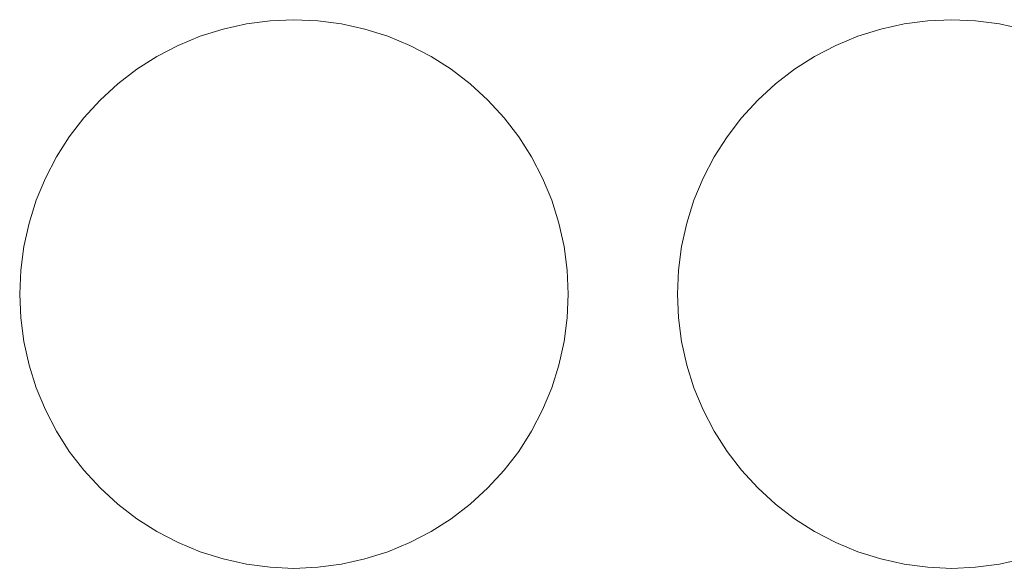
# Model space of a CAD drawing. Header units: millimetres. Extents: x -865 to 866, y -41 to 38.
# Tile 109 of 192: x 68 to 102, y -1 to 18. Entities that reach past the tile are written whole.
import ezdxf

# ---------------------------------------------------------------- set-up
doc = ezdxf.new("R2010")
doc.units = ezdxf.units.MM
doc.header["$LTSCALE"] = 5.08
doc.layers.add('Lighting-LED', color=7, linetype='Continuous', lineweight=5, true_color=0x000000)

# ---------------------------------------------------------------- blocks, each defined once
blk = doc.blocks.new('Group-2-1')
at = {"layer": 'Lighting-LED', "color": 18, "linetype": 'Continuous', "lineweight": 5}
for points, invisible_edges in [([(-25519.845, 11232.12, -183.913), (-25519.053, 11232.295, -183.913), (-25518.249, 11232.401, -183.913), (-25517.438, 11223.136, -183.913)], 12), ([(-25518.249, 11232.401, -180.738), (-25519.053, 11232.295, -180.738), (-25519.845, 11232.12, -180.738), (-25517.438, 11223.136, -180.738)], 12), ([(-25519.053, 11232.295, -180.738), (-25519.053, 11232.295, -183.913), (-25519.845, 11232.12, -183.913), (-25519.845, 11232.12, -180.738)], 5), ([(-25518.249, 11232.401, -180.738), (-25518.249, 11232.401, -183.913), (-25519.053, 11232.295, -183.913), (-25519.053, 11232.295, -180.738)], 5), ([(-25518.249, 11232.401, -183.913), (-25517.438, 11232.436, -183.913), (-25516.628, 11232.401, -183.913), (-25517.438, 11223.136, -183.913)], 12), ([(-25517.438, 11232.436, -180.738), (-25517.438, 11232.436, -183.913), (-25518.249, 11232.401, -183.913), (-25518.249, 11232.401, -180.738)], 5), ([(-25516.628, 11232.401, -180.738), (-25517.438, 11232.436, -180.738), (-25518.249, 11232.401, -180.738), (-25517.438, 11223.136, -180.738)], 12), ([(-25516.628, 11232.401, -180.738), (-25516.628, 11232.401, -183.913), (-25517.438, 11232.436, -183.913), (-25517.438, 11232.436, -180.738)], 5), ([(-25516.628, 11232.401, -183.913), (-25515.823, 11232.295, -183.913), (-25515.031, 11232.12, -183.913), (-25517.438, 11223.136, -183.913)], 12), ([(-25515.031, 11232.12, -180.738), (-25515.823, 11232.295, -180.738), (-25516.628, 11232.401, -180.738), (-25517.438, 11223.136, -180.738)], 12), ([(-25515.823, 11232.295, -180.738), (-25515.823, 11232.295, -183.913), (-25516.628, 11232.401, -183.913), (-25516.628, 11232.401, -180.738)], 5), ([(-25515.031, 11232.12, -180.738), (-25515.031, 11232.12, -183.913), (-25515.823, 11232.295, -183.913), (-25515.823, 11232.295, -180.738)], 5), ([(-25497.545, 11232.12, -183.913), (-25496.753, 11232.295, -183.913), (-25495.949, 11232.401, -183.913), (-25495.138, 11223.136, -183.913)], 12), ([(-25495.949, 11232.401, -180.738), (-25496.753, 11232.295, -180.738), (-25497.545, 11232.12, -180.738), (-25495.138, 11223.136, -180.738)], 12), ([(-25496.753, 11232.295, -180.738), (-25496.753, 11232.295, -183.913), (-25497.545, 11232.12, -183.913), (-25497.545, 11232.12, -180.738)], 5), ([(-25495.949, 11232.401, -180.738), (-25495.949, 11232.401, -183.913), (-25496.753, 11232.295, -183.913), (-25496.753, 11232.295, -180.738)], 5), ([(-25495.949, 11232.401, -183.913), (-25495.138, 11232.436, -183.913), (-25494.328, 11232.401, -183.913), (-25495.138, 11223.136, -183.913)], 12), ([(-25495.138, 11232.436, -180.738), (-25495.138, 11232.436, -183.913), (-25495.949, 11232.401, -183.913), (-25495.949, 11232.401, -180.738)], 5), ([(-25494.328, 11232.401, -180.738), (-25495.138, 11232.436, -180.738), (-25495.949, 11232.401, -180.738), (-25495.138, 11223.136, -180.738)], 12), ([(-25494.328, 11232.401, -180.738), (-25494.328, 11232.401, -183.913), (-25495.138, 11232.436, -183.913), (-25495.138, 11232.436, -180.738)], 5), ([(-25494.328, 11232.401, -183.913), (-25493.523, 11232.295, -183.913), (-25492.731, 11232.12, -183.913), (-25495.138, 11223.136, -183.913)], 12), ([(-25492.731, 11232.12, -180.738), (-25493.523, 11232.295, -180.738), (-25494.328, 11232.401, -180.738), (-25495.138, 11223.136, -180.738)], 12), ([(-25493.523, 11232.295, -180.738), (-25493.523, 11232.295, -183.913), (-25494.328, 11232.401, -183.913), (-25494.328, 11232.401, -180.738)], 5), ([(-25492.731, 11232.12, -180.738), (-25492.731, 11232.12, -183.913), (-25493.523, 11232.295, -183.913), (-25493.523, 11232.295, -180.738)], 5), ([(-25521.369, 11231.565, -183.913), (-25520.619, 11231.876, -183.913), (-25519.845, 11232.12, -183.913), (-25517.438, 11223.136, -183.913)], 12), ([(-25519.845, 11232.12, -180.738), (-25520.619, 11231.876, -180.738), (-25521.369, 11231.565, -180.738), (-25517.438, 11223.136, -180.738)], 12), ([(-25520.619, 11231.876, -180.738), (-25520.619, 11231.876, -183.913), (-25521.369, 11231.565, -183.913), (-25521.369, 11231.565, -180.738)], 5), ([(-25519.845, 11232.12, -180.738), (-25519.845, 11232.12, -183.913), (-25520.619, 11231.876, -183.913), (-25520.619, 11231.876, -180.738)], 5), ([(-25515.031, 11232.12, -183.913), (-25514.257, 11231.876, -183.913), (-25513.508, 11231.565, -183.913), (-25517.438, 11223.136, -183.913)], 12), ([(-25513.508, 11231.565, -180.738), (-25514.257, 11231.876, -180.738), (-25515.031, 11232.12, -180.738), (-25517.438, 11223.136, -180.738)], 12), ([(-25514.257, 11231.876, -180.738), (-25514.257, 11231.876, -183.913), (-25515.031, 11232.12, -183.913), (-25515.031, 11232.12, -180.738)], 5), ([(-25513.508, 11231.565, -180.738), (-25513.508, 11231.565, -183.913), (-25514.257, 11231.876, -183.913), (-25514.257, 11231.876, -180.738)], 5), ([(-25499.069, 11231.565, -183.913), (-25498.319, 11231.876, -183.913), (-25497.545, 11232.12, -183.913), (-25495.138, 11223.136, -183.913)], 12), ([(-25497.545, 11232.12, -180.738), (-25498.319, 11231.876, -180.738), (-25499.069, 11231.565, -180.738), (-25495.138, 11223.136, -180.738)], 12), ([(-25498.319, 11231.876, -180.738), (-25498.319, 11231.876, -183.913), (-25499.069, 11231.565, -183.913), (-25499.069, 11231.565, -180.738)], 5), ([(-25497.545, 11232.12, -180.738), (-25497.545, 11232.12, -183.913), (-25498.319, 11231.876, -183.913), (-25498.319, 11231.876, -180.738)], 5), ([(-25492.731, 11232.12, -183.913), (-25491.957, 11231.876, -183.913), (-25491.208, 11231.565, -183.913), (-25495.138, 11223.136, -183.913)], 12), ([(-25491.208, 11231.565, -180.738), (-25491.957, 11231.876, -180.738), (-25492.731, 11232.12, -180.738), (-25495.138, 11223.136, -180.738)], 12), ([(-25522.772, 11230.755, -183.913), (-25522.088, 11231.191, -183.913), (-25521.369, 11231.565, -183.913), (-25517.438, 11223.136, -183.913)], 12), ([(-25521.369, 11231.565, -180.738), (-25522.088, 11231.191, -180.738), (-25522.772, 11230.755, -180.738), (-25517.438, 11223.136, -180.738)], 12), ([(-25521.369, 11231.565, -180.738), (-25521.369, 11231.565, -183.913), (-25522.088, 11231.191, -183.913), (-25522.088, 11231.191, -180.738)], 5), ([(-25513.508, 11231.565, -183.913), (-25512.788, 11231.191, -183.913), (-25512.104, 11230.755, -183.913), (-25517.438, 11223.136, -183.913)], 12), ([(-25512.104, 11230.755, -180.738), (-25512.788, 11231.191, -180.738), (-25513.508, 11231.565, -180.738), (-25517.438, 11223.136, -180.738)], 12), ([(-25512.788, 11231.191, -180.738), (-25512.788, 11231.191, -183.913), (-25513.508, 11231.565, -183.913), (-25513.508, 11231.565, -180.738)], 5), ([(-25500.472, 11230.755, -183.913), (-25499.788, 11231.191, -183.913), (-25499.069, 11231.565, -183.913), (-25495.138, 11223.136, -183.913)], 12), ([(-25499.069, 11231.565, -180.738), (-25499.788, 11231.191, -180.738), (-25500.472, 11230.755, -180.738), (-25495.138, 11223.136, -180.738)], 12), ([(-25499.069, 11231.565, -180.738), (-25499.069, 11231.565, -183.913), (-25499.788, 11231.191, -183.913), (-25499.788, 11231.191, -180.738)], 5), ([(-25491.208, 11231.565, -183.913), (-25490.488, 11231.191, -183.913), (-25489.804, 11230.755, -183.913), (-25495.138, 11223.136, -183.913)], 12), ([(-25489.804, 11230.755, -180.738), (-25490.488, 11231.191, -180.738), (-25491.208, 11231.565, -180.738), (-25495.138, 11223.136, -180.738)], 12), ([(-25522.088, 11231.191, -180.738), (-25522.088, 11231.191, -183.913), (-25522.772, 11230.755, -183.913), (-25522.772, 11230.755, -180.738)], 5), ([(-25512.104, 11230.755, -180.738), (-25512.104, 11230.755, -183.913), (-25512.788, 11231.191, -183.913), (-25512.788, 11231.191, -180.738)], 5), ([(-25499.788, 11231.191, -180.738), (-25499.788, 11231.191, -183.913), (-25500.472, 11230.755, -183.913), (-25500.472, 11230.755, -180.738)], 5), ([(-25524.014, 11229.713, -183.913), (-25523.416, 11230.261, -183.913), (-25522.772, 11230.755, -183.913), (-25517.438, 11223.136, -183.913)], 12), ([(-25522.772, 11230.755, -180.738), (-25523.416, 11230.261, -180.738), (-25524.014, 11229.713, -180.738), (-25517.438, 11223.136, -180.738)], 12), ([(-25522.772, 11230.755, -180.738), (-25522.772, 11230.755, -183.913), (-25523.416, 11230.261, -183.913), (-25523.416, 11230.261, -180.738)], 5), ([(-25512.104, 11230.755, -183.913), (-25511.46, 11230.261, -183.913), (-25510.862, 11229.713, -183.913), (-25517.438, 11223.136, -183.913)], 12), ([(-25510.862, 11229.713, -180.738), (-25511.46, 11230.261, -180.738), (-25512.104, 11230.755, -180.738), (-25517.438, 11223.136, -180.738)], 12), ([(-25511.46, 11230.261, -180.738), (-25511.46, 11230.261, -183.913), (-25512.104, 11230.755, -183.913), (-25512.104, 11230.755, -180.738)], 5), ([(-25501.714, 11229.713, -183.913), (-25501.116, 11230.261, -183.913), (-25500.472, 11230.755, -183.913), (-25495.138, 11223.136, -183.913)], 12), ([(-25500.472, 11230.755, -180.738), (-25501.116, 11230.261, -180.738), (-25501.714, 11229.713, -180.738), (-25495.138, 11223.136, -180.738)], 12), ([(-25500.472, 11230.755, -180.738), (-25500.472, 11230.755, -183.913), (-25501.116, 11230.261, -183.913), (-25501.116, 11230.261, -180.738)], 5), ([(-25489.804, 11230.755, -183.913), (-25489.16, 11230.261, -183.913), (-25488.562, 11229.713, -183.913), (-25495.138, 11223.136, -183.913)], 12), ([(-25488.562, 11229.713, -180.738), (-25489.16, 11230.261, -180.738), (-25489.804, 11230.755, -180.738), (-25495.138, 11223.136, -180.738)], 12), ([(-25523.416, 11230.261, -180.738), (-25523.416, 11230.261, -183.913), (-25524.014, 11229.713, -183.913), (-25524.014, 11229.713, -180.738)], 5), ([(-25510.862, 11229.713, -180.738), (-25510.862, 11229.713, -183.913), (-25511.46, 11230.261, -183.913), (-25511.46, 11230.261, -180.738)], 5), ([(-25501.116, 11230.261, -180.738), (-25501.116, 11230.261, -183.913), (-25501.714, 11229.713, -183.913), (-25501.714, 11229.713, -180.738)], 5), ([(-25525.056, 11228.471, -183.913), (-25524.562, 11229.114, -183.913), (-25524.014, 11229.713, -183.913), (-25517.438, 11223.136, -183.913)], 12), ([(-25524.014, 11229.713, -180.738), (-25524.562, 11229.114, -180.738), (-25525.056, 11228.471, -180.738), (-25517.438, 11223.136, -180.738)], 12), ([(-25524.014, 11229.713, -180.738), (-25524.014, 11229.713, -183.913), (-25524.562, 11229.114, -183.913), (-25524.562, 11229.114, -180.738)], 5), ([(-25510.862, 11229.713, -183.913), (-25510.314, 11229.114, -183.913), (-25509.82, 11228.471, -183.913), (-25517.438, 11223.136, -183.913)], 12), ([(-25509.82, 11228.471, -180.738), (-25510.314, 11229.114, -180.738), (-25510.862, 11229.713, -180.738), (-25517.438, 11223.136, -180.738)], 12), ([(-25510.314, 11229.114, -180.738), (-25510.314, 11229.114, -183.913), (-25510.862, 11229.713, -183.913), (-25510.862, 11229.713, -180.738)], 5), ([(-25502.756, 11228.471, -183.913), (-25502.262, 11229.114, -183.913), (-25501.714, 11229.713, -183.913), (-25495.138, 11223.136, -183.913)], 12), ([(-25501.714, 11229.713, -180.738), (-25502.262, 11229.114, -180.738), (-25502.756, 11228.471, -180.738), (-25495.138, 11223.136, -180.738)], 12), ([(-25501.714, 11229.713, -180.738), (-25501.714, 11229.713, -183.913), (-25502.262, 11229.114, -183.913), (-25502.262, 11229.114, -180.738)], 5), ([(-25488.562, 11229.713, -183.913), (-25488.014, 11229.114, -183.913), (-25487.52, 11228.471, -183.913), (-25495.138, 11223.136, -183.913)], 12), ([(-25487.52, 11228.471, -180.738), (-25488.014, 11229.114, -180.738), (-25488.562, 11229.713, -180.738), (-25495.138, 11223.136, -180.738)], 12), ([(-25524.562, 11229.114, -180.738), (-25524.562, 11229.114, -183.913), (-25525.056, 11228.471, -183.913), (-25525.056, 11228.471, -180.738)], 5), ([(-25509.82, 11228.471, -180.738), (-25509.82, 11228.471, -183.913), (-25510.314, 11229.114, -183.913), (-25510.314, 11229.114, -180.738)], 5), ([(-25502.262, 11229.114, -180.738), (-25502.262, 11229.114, -183.913), (-25502.756, 11228.471, -183.913), (-25502.756, 11228.471, -180.738)], 5), ([(-25525.867, 11227.067, -183.913), (-25525.492, 11227.786, -183.913), (-25525.056, 11228.471, -183.913), (-25517.438, 11223.136, -183.913)], 12), ([(-25525.056, 11228.471, -180.738), (-25525.492, 11227.786, -180.738), (-25525.867, 11227.067, -180.738), (-25517.438, 11223.136, -180.738)], 12), ([(-25525.056, 11228.471, -180.738), (-25525.056, 11228.471, -183.913), (-25525.492, 11227.786, -183.913), (-25525.492, 11227.786, -180.738)], 5), ([(-25509.82, 11228.471, -183.913), (-25509.384, 11227.786, -183.913), (-25509.01, 11227.067, -183.913), (-25517.438, 11223.136, -183.913)], 12), ([(-25509.01, 11227.067, -180.738), (-25509.384, 11227.786, -180.738), (-25509.82, 11228.471, -180.738), (-25517.438, 11223.136, -180.738)], 12), ([(-25509.384, 11227.786, -180.738), (-25509.384, 11227.786, -183.913), (-25509.82, 11228.471, -183.913), (-25509.82, 11228.471, -180.738)], 5), ([(-25503.567, 11227.067, -183.913), (-25503.192, 11227.786, -183.913), (-25502.756, 11228.471, -183.913), (-25495.138, 11223.136, -183.913)], 12), ([(-25502.756, 11228.471, -180.738), (-25503.192, 11227.786, -180.738), (-25503.567, 11227.067, -180.738), (-25495.138, 11223.136, -180.738)], 12), ([(-25502.756, 11228.471, -180.738), (-25502.756, 11228.471, -183.913), (-25503.192, 11227.786, -183.913), (-25503.192, 11227.786, -180.738)], 5), ([(-25487.52, 11228.471, -183.913), (-25487.084, 11227.786, -183.913), (-25486.71, 11227.067, -183.913), (-25495.138, 11223.136, -183.913)], 12), ([(-25486.71, 11227.067, -180.738), (-25487.084, 11227.786, -180.738), (-25487.52, 11228.471, -180.738), (-25495.138, 11223.136, -180.738)], 12), ([(-25525.492, 11227.786, -180.738), (-25525.492, 11227.786, -183.913), (-25525.867, 11227.067, -183.913), (-25525.867, 11227.067, -180.738)], 5), ([(-25509.01, 11227.067, -180.738), (-25509.01, 11227.067, -183.913), (-25509.384, 11227.786, -183.913), (-25509.384, 11227.786, -180.738)], 5), ([(-25503.192, 11227.786, -180.738), (-25503.192, 11227.786, -183.913), (-25503.567, 11227.067, -183.913), (-25503.567, 11227.067, -180.738)], 5), ([(-25526.421, 11225.543, -183.913), (-25526.177, 11226.317, -183.913), (-25525.867, 11227.067, -183.913), (-25517.438, 11223.136, -183.913)], 12), ([(-25525.867, 11227.067, -180.738), (-25526.177, 11226.317, -180.738), (-25526.421, 11225.543, -180.738), (-25517.438, 11223.136, -180.738)], 12), ([(-25525.867, 11227.067, -180.738), (-25525.867, 11227.067, -183.913), (-25526.177, 11226.317, -183.913), (-25526.177, 11226.317, -180.738)], 5), ([(-25509.01, 11227.067, -183.913), (-25508.699, 11226.317, -183.913), (-25508.455, 11225.543, -183.913), (-25517.438, 11223.136, -183.913)], 12), ([(-25508.455, 11225.543, -180.738), (-25508.699, 11226.317, -180.738), (-25509.01, 11227.067, -180.738), (-25517.438, 11223.136, -180.738)], 12), ([(-25508.699, 11226.317, -180.738), (-25508.699, 11226.317, -183.913), (-25509.01, 11227.067, -183.913), (-25509.01, 11227.067, -180.738)], 5), ([(-25504.121, 11225.543, -183.913), (-25503.877, 11226.317, -183.913), (-25503.567, 11227.067, -183.913), (-25495.138, 11223.136, -183.913)], 12), ([(-25503.567, 11227.067, -180.738), (-25503.877, 11226.317, -180.738), (-25504.121, 11225.543, -180.738), (-25495.138, 11223.136, -180.738)], 12), ([(-25503.567, 11227.067, -180.738), (-25503.567, 11227.067, -183.913), (-25503.877, 11226.317, -183.913), (-25503.877, 11226.317, -180.738)], 5), ([(-25486.71, 11227.067, -183.913), (-25486.399, 11226.317, -183.913), (-25486.155, 11225.543, -183.913), (-25495.138, 11223.136, -183.913)], 12), ([(-25486.155, 11225.543, -180.738), (-25486.399, 11226.317, -180.738), (-25486.71, 11227.067, -180.738), (-25495.138, 11223.136, -180.738)], 12), ([(-25526.177, 11226.317, -180.738), (-25526.177, 11226.317, -183.913), (-25526.421, 11225.543, -183.913), (-25526.421, 11225.543, -180.738)], 5), ([(-25508.455, 11225.543, -180.738), (-25508.455, 11225.543, -183.913), (-25508.699, 11226.317, -183.913), (-25508.699, 11226.317, -180.738)], 5), ([(-25503.877, 11226.317, -180.738), (-25503.877, 11226.317, -183.913), (-25504.121, 11225.543, -183.913), (-25504.121, 11225.543, -180.738)], 5), ([(-25526.703, 11223.947, -183.913), (-25526.597, 11224.751, -183.913), (-25526.421, 11225.543, -183.913), (-25517.438, 11223.136, -183.913)], 12), ([(-25526.421, 11225.543, -180.738), (-25526.597, 11224.751, -180.738), (-25526.703, 11223.947, -180.738), (-25517.438, 11223.136, -180.738)], 12), ([(-25526.421, 11225.543, -180.738), (-25526.421, 11225.543, -183.913), (-25526.597, 11224.751, -183.913), (-25526.597, 11224.751, -180.738)], 5), ([(-25508.455, 11225.543, -183.913), (-25508.28, 11224.751, -183.913), (-25508.174, 11223.947, -183.913), (-25517.438, 11223.136, -183.913)], 12), ([(-25517.438, 11223.136, -180.738), (-25508.174, 11223.947, -180.738), (-25508.28, 11224.751, -180.738), (-25508.455, 11225.543, -180.738)], 9), ([(-25508.28, 11224.751, -180.738), (-25508.28, 11224.751, -183.913), (-25508.455, 11225.543, -183.913), (-25508.455, 11225.543, -180.738)], 5), ([(-25504.403, 11223.947, -183.913), (-25504.297, 11224.751, -183.913), (-25504.121, 11225.543, -183.913), (-25495.138, 11223.136, -183.913)], 12), ([(-25504.121, 11225.543, -180.738), (-25504.297, 11224.751, -180.738), (-25504.403, 11223.947, -180.738), (-25495.138, 11223.136, -180.738)], 12), ([(-25504.121, 11225.543, -180.738), (-25504.121, 11225.543, -183.913), (-25504.297, 11224.751, -183.913), (-25504.297, 11224.751, -180.738)], 5), ([(-25486.155, 11225.543, -183.913), (-25485.98, 11224.751, -183.913), (-25485.874, 11223.947, -183.913), (-25495.138, 11223.136, -183.913)], 12), ([(-25495.138, 11223.136, -180.738), (-25485.874, 11223.947, -180.738), (-25485.98, 11224.751, -180.738), (-25486.155, 11225.543, -180.738)], 9), ([(-25526.597, 11224.751, -180.738), (-25526.597, 11224.751, -183.913), (-25526.703, 11223.947, -183.913), (-25526.703, 11223.947, -180.738)], 5), ([(-25508.174, 11223.947, -180.738), (-25508.174, 11223.947, -183.913), (-25508.28, 11224.751, -183.913), (-25508.28, 11224.751, -180.738)], 5), ([(-25504.297, 11224.751, -180.738), (-25504.297, 11224.751, -183.913), (-25504.403, 11223.947, -183.913), (-25504.403, 11223.947, -180.738)], 5), ([(-25526.703, 11222.326, -183.913), (-25526.738, 11223.136, -183.913), (-25526.703, 11223.947, -183.913), (-25517.438, 11223.136, -183.913)], 12), ([(-25526.703, 11223.947, -180.738), (-25526.703, 11223.947, -183.913), (-25526.738, 11223.136, -183.913), (-25526.738, 11223.136, -180.738)], 5), ([(-25526.703, 11223.947, -180.738), (-25526.738, 11223.136, -180.738), (-25526.703, 11222.326, -180.738), (-25517.438, 11223.136, -180.738)], 12), ([(-25508.174, 11223.947, -183.913), (-25508.138, 11223.136, -183.913), (-25508.174, 11222.326, -183.913), (-25517.438, 11223.136, -183.913)], 12), ([(-25508.174, 11222.326, -180.738), (-25508.138, 11223.136, -180.738), (-25508.174, 11223.947, -180.738), (-25517.438, 11223.136, -180.738)], 12), ([(-25508.138, 11223.136, -180.738), (-25508.138, 11223.136, -183.913), (-25508.174, 11223.947, -183.913), (-25508.174, 11223.947, -180.738)], 5), ([(-25504.403, 11222.326, -183.913), (-25504.438, 11223.136, -183.913), (-25504.403, 11223.947, -183.913), (-25495.138, 11223.136, -183.913)], 12), ([(-25504.403, 11223.947, -180.738), (-25504.403, 11223.947, -183.913), (-25504.438, 11223.136, -183.913), (-25504.438, 11223.136, -180.738)], 5), ([(-25504.403, 11223.947, -180.738), (-25504.438, 11223.136, -180.738), (-25504.403, 11222.326, -180.738), (-25495.138, 11223.136, -180.738)], 12), ([(-25485.874, 11223.947, -183.913), (-25485.838, 11223.136, -183.913), (-25485.874, 11222.326, -183.913), (-25495.138, 11223.136, -183.913)], 12), ([(-25485.874, 11222.326, -180.738), (-25485.838, 11223.136, -180.738), (-25485.874, 11223.947, -180.738), (-25495.138, 11223.136, -180.738)], 12), ([(-25526.738, 11223.136, -180.738), (-25526.738, 11223.136, -183.913), (-25526.703, 11222.326, -183.913), (-25526.703, 11222.326, -180.738)], 5), ([(-25526.421, 11220.729, -183.913), (-25526.597, 11221.522, -183.913), (-25526.703, 11222.326, -183.913), (-25517.438, 11223.136, -183.913)], 12), ([(-25526.703, 11222.326, -180.738), (-25526.597, 11221.522, -180.738), (-25526.421, 11220.729, -180.738), (-25517.438, 11223.136, -180.738)], 12), ([(-25525.867, 11219.206, -183.913), (-25526.177, 11219.956, -183.913), (-25526.421, 11220.729, -183.913), (-25517.438, 11223.136, -183.913)], 12), ([(-25526.421, 11220.729, -180.738), (-25526.177, 11219.956, -180.738), (-25525.867, 11219.206, -180.738), (-25517.438, 11223.136, -180.738)], 12), ([(-25525.056, 11217.802, -183.913), (-25525.492, 11218.486, -183.913), (-25525.867, 11219.206, -183.913), (-25517.438, 11223.136, -183.913)], 12), ([(-25525.867, 11219.206, -180.738), (-25525.492, 11218.486, -180.738), (-25525.056, 11217.802, -180.738), (-25517.438, 11223.136, -180.738)], 12), ([(-25524.014, 11216.56, -183.913), (-25524.562, 11217.159, -183.913), (-25525.056, 11217.802, -183.913), (-25517.438, 11223.136, -183.913)], 12), ([(-25525.056, 11217.802, -180.738), (-25524.562, 11217.159, -180.738), (-25524.014, 11216.56, -180.738), (-25517.438, 11223.136, -180.738)], 12), ([(-25522.772, 11215.518, -183.913), (-25523.416, 11216.012, -183.913), (-25524.014, 11216.56, -183.913), (-25517.438, 11223.136, -183.913)], 12), ([(-25524.014, 11216.56, -180.738), (-25523.416, 11216.012, -180.738), (-25522.772, 11215.518, -180.738), (-25517.438, 11223.136, -180.738)], 12), ([(-25521.369, 11214.708, -183.913), (-25522.088, 11215.082, -183.913), (-25522.772, 11215.518, -183.913), (-25517.438, 11223.136, -183.913)], 12), ([(-25522.772, 11215.518, -180.738), (-25522.088, 11215.082, -180.738), (-25521.369, 11214.708, -180.738), (-25517.438, 11223.136, -180.738)], 12), ([(-25519.845, 11214.153, -183.913), (-25520.619, 11214.397, -183.913), (-25521.369, 11214.708, -183.913), (-25517.438, 11223.136, -183.913)], 12), ([(-25521.369, 11214.708, -180.738), (-25520.619, 11214.397, -180.738), (-25519.845, 11214.153, -180.738), (-25517.438, 11223.136, -180.738)], 12), ([(-25518.249, 11213.872, -183.913), (-25519.053, 11213.978, -183.913), (-25519.845, 11214.153, -183.913), (-25517.438, 11223.136, -183.913)], 12), ([(-25519.845, 11214.153, -180.738), (-25519.053, 11213.978, -180.738), (-25518.249, 11213.872, -180.738), (-25517.438, 11223.136, -180.738)], 12), ([(-25516.628, 11213.872, -183.913), (-25517.438, 11213.836, -183.913), (-25518.249, 11213.872, -183.913), (-25517.438, 11223.136, -183.913)], 12), ([(-25518.249, 11213.872, -180.738), (-25517.438, 11213.836, -180.738), (-25516.628, 11213.872, -180.738), (-25517.438, 11223.136, -180.738)], 12), ([(-25517.438, 11223.136, -183.913), (-25508.174, 11222.326, -183.913), (-25508.28, 11221.522, -183.913), (-25508.455, 11220.729, -183.913)], 9), ([(-25508.455, 11220.729, -183.913), (-25508.699, 11219.956, -183.913), (-25509.01, 11219.206, -183.913), (-25517.438, 11223.136, -183.913)], 12), ([(-25509.01, 11219.206, -183.913), (-25509.384, 11218.486, -183.913), (-25509.82, 11217.802, -183.913), (-25517.438, 11223.136, -183.913)], 12), ([(-25509.82, 11217.802, -183.913), (-25510.314, 11217.159, -183.913), (-25510.862, 11216.56, -183.913), (-25517.438, 11223.136, -183.913)], 12), ([(-25510.862, 11216.56, -183.913), (-25511.46, 11216.012, -183.913), (-25512.104, 11215.518, -183.913), (-25517.438, 11223.136, -183.913)], 12), ([(-25512.104, 11215.518, -183.913), (-25512.788, 11215.082, -183.913), (-25513.508, 11214.708, -183.913), (-25517.438, 11223.136, -183.913)], 12), ([(-25513.508, 11214.708, -183.913), (-25514.257, 11214.397, -183.913), (-25515.031, 11214.153, -183.913), (-25517.438, 11223.136, -183.913)], 12), ([(-25515.031, 11214.153, -183.913), (-25515.823, 11213.978, -183.913), (-25516.628, 11213.872, -183.913), (-25517.438, 11223.136, -183.913)], 12), ([(-25516.628, 11213.872, -180.738), (-25515.823, 11213.978, -180.738), (-25515.031, 11214.153, -180.738), (-25517.438, 11223.136, -180.738)], 12), ([(-25515.031, 11214.153, -180.738), (-25514.257, 11214.397, -180.738), (-25513.508, 11214.708, -180.738), (-25517.438, 11223.136, -180.738)], 12), ([(-25513.508, 11214.708, -180.738), (-25512.788, 11215.082, -180.738), (-25512.104, 11215.518, -180.738), (-25517.438, 11223.136, -180.738)], 12), ([(-25512.104, 11215.518, -180.738), (-25511.46, 11216.012, -180.738), (-25510.862, 11216.56, -180.738), (-25517.438, 11223.136, -180.738)], 12), ([(-25510.862, 11216.56, -180.738), (-25510.314, 11217.159, -180.738), (-25509.82, 11217.802, -180.738), (-25517.438, 11223.136, -180.738)], 12), ([(-25509.82, 11217.802, -180.738), (-25509.384, 11218.486, -180.738), (-25509.01, 11219.206, -180.738), (-25517.438, 11223.136, -180.738)], 12), ([(-25509.01, 11219.206, -180.738), (-25508.699, 11219.956, -180.738), (-25508.455, 11220.729, -180.738), (-25517.438, 11223.136, -180.738)], 12), ([(-25508.455, 11220.729, -180.738), (-25508.28, 11221.522, -180.738), (-25508.174, 11222.326, -180.738), (-25517.438, 11223.136, -180.738)], 12), ([(-25508.174, 11222.326, -180.738), (-25508.174, 11222.326, -183.913), (-25508.138, 11223.136, -183.913), (-25508.138, 11223.136, -180.738)], 5), ([(-25504.438, 11223.136, -180.738), (-25504.438, 11223.136, -183.913), (-25504.403, 11222.326, -183.913), (-25504.403, 11222.326, -180.738)], 5), ([(-25504.121, 11220.729, -183.913), (-25504.297, 11221.522, -183.913), (-25504.403, 11222.326, -183.913), (-25495.138, 11223.136, -183.913)], 12), ([(-25504.403, 11222.326, -180.738), (-25504.297, 11221.522, -180.738), (-25504.121, 11220.729, -180.738), (-25495.138, 11223.136, -180.738)], 12), ([(-25503.567, 11219.206, -183.913), (-25503.877, 11219.956, -183.913), (-25504.121, 11220.729, -183.913), (-25495.138, 11223.136, -183.913)], 12), ([(-25504.121, 11220.729, -180.738), (-25503.877, 11219.956, -180.738), (-25503.567, 11219.206, -180.738), (-25495.138, 11223.136, -180.738)], 12), ([(-25502.756, 11217.802, -183.913), (-25503.192, 11218.486, -183.913), (-25503.567, 11219.206, -183.913), (-25495.138, 11223.136, -183.913)], 12), ([(-25503.567, 11219.206, -180.738), (-25503.192, 11218.486, -180.738), (-25502.756, 11217.802, -180.738), (-25495.138, 11223.136, -180.738)], 12), ([(-25501.714, 11216.56, -183.913), (-25502.262, 11217.159, -183.913), (-25502.756, 11217.802, -183.913), (-25495.138, 11223.136, -183.913)], 12), ([(-25502.756, 11217.802, -180.738), (-25502.262, 11217.159, -180.738), (-25501.714, 11216.56, -180.738), (-25495.138, 11223.136, -180.738)], 12), ([(-25500.472, 11215.518, -183.913), (-25501.116, 11216.012, -183.913), (-25501.714, 11216.56, -183.913), (-25495.138, 11223.136, -183.913)], 12), ([(-25501.714, 11216.56, -180.738), (-25501.116, 11216.012, -180.738), (-25500.472, 11215.518, -180.738), (-25495.138, 11223.136, -180.738)], 12), ([(-25499.069, 11214.708, -183.913), (-25499.788, 11215.082, -183.913), (-25500.472, 11215.518, -183.913), (-25495.138, 11223.136, -183.913)], 12), ([(-25500.472, 11215.518, -180.738), (-25499.788, 11215.082, -180.738), (-25499.069, 11214.708, -180.738), (-25495.138, 11223.136, -180.738)], 12), ([(-25497.545, 11214.153, -183.913), (-25498.319, 11214.397, -183.913), (-25499.069, 11214.708, -183.913), (-25495.138, 11223.136, -183.913)], 12), ([(-25499.069, 11214.708, -180.738), (-25498.319, 11214.397, -180.738), (-25497.545, 11214.153, -180.738), (-25495.138, 11223.136, -180.738)], 12), ([(-25495.949, 11213.872, -183.913), (-25496.753, 11213.978, -183.913), (-25497.545, 11214.153, -183.913), (-25495.138, 11223.136, -183.913)], 12), ([(-25497.545, 11214.153, -180.738), (-25496.753, 11213.978, -180.738), (-25495.949, 11213.872, -180.738), (-25495.138, 11223.136, -180.738)], 12), ([(-25494.328, 11213.872, -183.913), (-25495.138, 11213.836, -183.913), (-25495.949, 11213.872, -183.913), (-25495.138, 11223.136, -183.913)], 12), ([(-25495.949, 11213.872, -180.738), (-25495.138, 11213.836, -180.738), (-25494.328, 11213.872, -180.738), (-25495.138, 11223.136, -180.738)], 12), ([(-25495.138, 11223.136, -183.913), (-25485.874, 11222.326, -183.913), (-25485.98, 11221.522, -183.913), (-25486.155, 11220.729, -183.913)], 9), ([(-25486.155, 11220.729, -183.913), (-25486.399, 11219.956, -183.913), (-25486.71, 11219.206, -183.913), (-25495.138, 11223.136, -183.913)], 12), ([(-25486.71, 11219.206, -183.913), (-25487.084, 11218.486, -183.913), (-25487.52, 11217.802, -183.913), (-25495.138, 11223.136, -183.913)], 12), ([(-25487.52, 11217.802, -183.913), (-25488.014, 11217.159, -183.913), (-25488.562, 11216.56, -183.913), (-25495.138, 11223.136, -183.913)], 12), ([(-25488.562, 11216.56, -183.913), (-25489.16, 11216.012, -183.913), (-25489.804, 11215.518, -183.913), (-25495.138, 11223.136, -183.913)], 12), ([(-25489.804, 11215.518, -183.913), (-25490.488, 11215.082, -183.913), (-25491.208, 11214.708, -183.913), (-25495.138, 11223.136, -183.913)], 12), ([(-25491.208, 11214.708, -183.913), (-25491.957, 11214.397, -183.913), (-25492.731, 11214.153, -183.913), (-25495.138, 11223.136, -183.913)], 12), ([(-25492.731, 11214.153, -183.913), (-25493.523, 11213.978, -183.913), (-25494.328, 11213.872, -183.913), (-25495.138, 11223.136, -183.913)], 12), ([(-25494.328, 11213.872, -180.738), (-25493.523, 11213.978, -180.738), (-25492.731, 11214.153, -180.738), (-25495.138, 11223.136, -180.738)], 12), ([(-25492.731, 11214.153, -180.738), (-25491.957, 11214.397, -180.738), (-25491.208, 11214.708, -180.738), (-25495.138, 11223.136, -180.738)], 12), ([(-25491.208, 11214.708, -180.738), (-25490.488, 11215.082, -180.738), (-25489.804, 11215.518, -180.738), (-25495.138, 11223.136, -180.738)], 12), ([(-25489.804, 11215.518, -180.738), (-25489.16, 11216.012, -180.738), (-25488.562, 11216.56, -180.738), (-25495.138, 11223.136, -180.738)], 12), ([(-25488.562, 11216.56, -180.738), (-25488.014, 11217.159, -180.738), (-25487.52, 11217.802, -180.738), (-25495.138, 11223.136, -180.738)], 12), ([(-25487.52, 11217.802, -180.738), (-25487.084, 11218.486, -180.738), (-25486.71, 11219.206, -180.738), (-25495.138, 11223.136, -180.738)], 12), ([(-25486.71, 11219.206, -180.738), (-25486.399, 11219.956, -180.738), (-25486.155, 11220.729, -180.738), (-25495.138, 11223.136, -180.738)], 12), ([(-25486.155, 11220.729, -180.738), (-25485.98, 11221.522, -180.738), (-25485.874, 11222.326, -180.738), (-25495.138, 11223.136, -180.738)], 12), ([(-25526.703, 11222.326, -180.738), (-25526.703, 11222.326, -183.913), (-25526.597, 11221.522, -183.913), (-25526.597, 11221.522, -180.738)], 5), ([(-25508.28, 11221.522, -180.738), (-25508.28, 11221.522, -183.913), (-25508.174, 11222.326, -183.913), (-25508.174, 11222.326, -180.738)], 5), ([(-25504.403, 11222.326, -180.738), (-25504.403, 11222.326, -183.913), (-25504.297, 11221.522, -183.913), (-25504.297, 11221.522, -180.738)], 5), ([(-25526.597, 11221.522, -180.738), (-25526.597, 11221.522, -183.913), (-25526.421, 11220.729, -183.913), (-25526.421, 11220.729, -180.738)], 5), ([(-25508.455, 11220.729, -180.738), (-25508.455, 11220.729, -183.913), (-25508.28, 11221.522, -183.913), (-25508.28, 11221.522, -180.738)], 5), ([(-25504.297, 11221.522, -180.738), (-25504.297, 11221.522, -183.913), (-25504.121, 11220.729, -183.913), (-25504.121, 11220.729, -180.738)], 5), ([(-25526.421, 11220.729, -180.738), (-25526.421, 11220.729, -183.913), (-25526.177, 11219.956, -183.913), (-25526.177, 11219.956, -180.738)], 5), ([(-25508.699, 11219.956, -180.738), (-25508.699, 11219.956, -183.913), (-25508.455, 11220.729, -183.913), (-25508.455, 11220.729, -180.738)], 5), ([(-25504.121, 11220.729, -180.738), (-25504.121, 11220.729, -183.913), (-25503.877, 11219.956, -183.913), (-25503.877, 11219.956, -180.738)], 5), ([(-25526.177, 11219.956, -180.738), (-25526.177, 11219.956, -183.913), (-25525.867, 11219.206, -183.913), (-25525.867, 11219.206, -180.738)], 5), ([(-25509.01, 11219.206, -180.738), (-25509.01, 11219.206, -183.913), (-25508.699, 11219.956, -183.913), (-25508.699, 11219.956, -180.738)], 5), ([(-25503.877, 11219.956, -180.738), (-25503.877, 11219.956, -183.913), (-25503.567, 11219.206, -183.913), (-25503.567, 11219.206, -180.738)], 5), ([(-25525.867, 11219.206, -180.738), (-25525.867, 11219.206, -183.913), (-25525.492, 11218.486, -183.913), (-25525.492, 11218.486, -180.738)], 5), ([(-25509.384, 11218.486, -180.738), (-25509.384, 11218.486, -183.913), (-25509.01, 11219.206, -183.913), (-25509.01, 11219.206, -180.738)], 5), ([(-25503.567, 11219.206, -180.738), (-25503.567, 11219.206, -183.913), (-25503.192, 11218.486, -183.913), (-25503.192, 11218.486, -180.738)], 5), ([(-25525.492, 11218.486, -180.738), (-25525.492, 11218.486, -183.913), (-25525.056, 11217.802, -183.913), (-25525.056, 11217.802, -180.738)], 5), ([(-25509.82, 11217.802, -180.738), (-25509.82, 11217.802, -183.913), (-25509.384, 11218.486, -183.913), (-25509.384, 11218.486, -180.738)], 5), ([(-25503.192, 11218.486, -180.738), (-25503.192, 11218.486, -183.913), (-25502.756, 11217.802, -183.913), (-25502.756, 11217.802, -180.738)], 5), ([(-25525.056, 11217.802, -180.738), (-25525.056, 11217.802, -183.913), (-25524.562, 11217.159, -183.913), (-25524.562, 11217.159, -180.738)], 5), ([(-25510.314, 11217.159, -180.738), (-25510.314, 11217.159, -183.913), (-25509.82, 11217.802, -183.913), (-25509.82, 11217.802, -180.738)], 5), ([(-25502.756, 11217.802, -180.738), (-25502.756, 11217.802, -183.913), (-25502.262, 11217.159, -183.913), (-25502.262, 11217.159, -180.738)], 5), ([(-25524.562, 11217.159, -180.738), (-25524.562, 11217.159, -183.913), (-25524.014, 11216.56, -183.913), (-25524.014, 11216.56, -180.738)], 5), ([(-25510.862, 11216.56, -180.738), (-25510.862, 11216.56, -183.913), (-25510.314, 11217.159, -183.913), (-25510.314, 11217.159, -180.738)], 5), ([(-25502.262, 11217.159, -180.738), (-25502.262, 11217.159, -183.913), (-25501.714, 11216.56, -183.913), (-25501.714, 11216.56, -180.738)], 5), ([(-25524.014, 11216.56, -180.738), (-25524.014, 11216.56, -183.913), (-25523.416, 11216.012, -183.913), (-25523.416, 11216.012, -180.738)], 5), ([(-25511.46, 11216.012, -180.738), (-25511.46, 11216.012, -183.913), (-25510.862, 11216.56, -183.913), (-25510.862, 11216.56, -180.738)], 5), ([(-25501.714, 11216.56, -180.738), (-25501.714, 11216.56, -183.913), (-25501.116, 11216.012, -183.913), (-25501.116, 11216.012, -180.738)], 5), ([(-25523.416, 11216.012, -180.738), (-25523.416, 11216.012, -183.913), (-25522.772, 11215.518, -183.913), (-25522.772, 11215.518, -180.738)], 5), ([(-25512.104, 11215.518, -180.738), (-25512.104, 11215.518, -183.913), (-25511.46, 11216.012, -183.913), (-25511.46, 11216.012, -180.738)], 5), ([(-25501.116, 11216.012, -180.738), (-25501.116, 11216.012, -183.913), (-25500.472, 11215.518, -183.913), (-25500.472, 11215.518, -180.738)], 5), ([(-25522.772, 11215.518, -180.738), (-25522.772, 11215.518, -183.913), (-25522.088, 11215.082, -183.913), (-25522.088, 11215.082, -180.738)], 5), ([(-25512.788, 11215.082, -180.738), (-25512.788, 11215.082, -183.913), (-25512.104, 11215.518, -183.913), (-25512.104, 11215.518, -180.738)], 5), ([(-25500.472, 11215.518, -180.738), (-25500.472, 11215.518, -183.913), (-25499.788, 11215.082, -183.913), (-25499.788, 11215.082, -180.738)], 5), ([(-25522.088, 11215.082, -180.738), (-25522.088, 11215.082, -183.913), (-25521.369, 11214.708, -183.913), (-25521.369, 11214.708, -180.738)], 5), ([(-25513.508, 11214.708, -180.738), (-25513.508, 11214.708, -183.913), (-25512.788, 11215.082, -183.913), (-25512.788, 11215.082, -180.738)], 5), ([(-25499.788, 11215.082, -180.738), (-25499.788, 11215.082, -183.913), (-25499.069, 11214.708, -183.913), (-25499.069, 11214.708, -180.738)], 5), ([(-25521.369, 11214.708, -180.738), (-25521.369, 11214.708, -183.913), (-25520.619, 11214.397, -183.913), (-25520.619, 11214.397, -180.738)], 5), ([(-25514.257, 11214.397, -180.738), (-25514.257, 11214.397, -183.913), (-25513.508, 11214.708, -183.913), (-25513.508, 11214.708, -180.738)], 5), ([(-25499.069, 11214.708, -180.738), (-25499.069, 11214.708, -183.913), (-25498.319, 11214.397, -183.913), (-25498.319, 11214.397, -180.738)], 5), ([(-25520.619, 11214.397, -180.738), (-25520.619, 11214.397, -183.913), (-25519.845, 11214.153, -183.913), (-25519.845, 11214.153, -180.738)], 5), ([(-25515.031, 11214.153, -180.738), (-25515.031, 11214.153, -183.913), (-25514.257, 11214.397, -183.913), (-25514.257, 11214.397, -180.738)], 5), ([(-25498.319, 11214.397, -180.738), (-25498.319, 11214.397, -183.913), (-25497.545, 11214.153, -183.913), (-25497.545, 11214.153, -180.738)], 5), ([(-25519.845, 11214.153, -180.738), (-25519.845, 11214.153, -183.913), (-25519.053, 11213.978, -183.913), (-25519.053, 11213.978, -180.738)], 5), ([(-25519.053, 11213.978, -180.738), (-25519.053, 11213.978, -183.913), (-25518.249, 11213.872, -183.913), (-25518.249, 11213.872, -180.738)], 5), ([(-25518.249, 11213.872, -180.738), (-25518.249, 11213.872, -183.913), (-25517.438, 11213.836, -183.913), (-25517.438, 11213.836, -180.738)], 5), ([(-25517.438, 11213.836, -180.738), (-25517.438, 11213.836, -183.913), (-25516.628, 11213.872, -183.913), (-25516.628, 11213.872, -180.738)], 5), ([(-25516.628, 11213.872, -180.738), (-25516.628, 11213.872, -183.913), (-25515.823, 11213.978, -183.913), (-25515.823, 11213.978, -180.738)], 5), ([(-25515.823, 11213.978, -180.738), (-25515.823, 11213.978, -183.913), (-25515.031, 11214.153, -183.913), (-25515.031, 11214.153, -180.738)], 5), ([(-25497.545, 11214.153, -180.738), (-25497.545, 11214.153, -183.913), (-25496.753, 11213.978, -183.913), (-25496.753, 11213.978, -180.738)], 5), ([(-25496.753, 11213.978, -180.738), (-25496.753, 11213.978, -183.913), (-25495.949, 11213.872, -183.913), (-25495.949, 11213.872, -180.738)], 5), ([(-25495.949, 11213.872, -180.738), (-25495.949, 11213.872, -183.913), (-25495.138, 11213.836, -183.913), (-25495.138, 11213.836, -180.738)], 5), ([(-25495.138, 11213.836, -180.738), (-25495.138, 11213.836, -183.913), (-25494.328, 11213.872, -183.913), (-25494.328, 11213.872, -180.738)], 5), ([(-25494.328, 11213.872, -180.738), (-25494.328, 11213.872, -183.913), (-25493.523, 11213.978, -183.913), (-25493.523, 11213.978, -180.738)], 5), ([(-25493.523, 11213.978, -180.738), (-25493.523, 11213.978, -183.913), (-25492.731, 11214.153, -183.913), (-25492.731, 11214.153, -180.738)], 5)]:
    blk.add_3dface(points, dxfattribs=dict(at, invisible_edges=invisible_edges))
at = {"layer": 'Lighting-LED', "color": 0, "flags": 1}
for tag in ['Yoke', 'Weight', 'Weight', 'Wattage', '3D_Symbol_Name', 'Candlepower', 'Body', 'Model_Name', 'Beam_Angle', 'Field_Angle', 'Remarks', 'Beam_Angle_2', 'Field_Angle_2', 'Num_Channels', 'Frame_Size', 'Device_Type', 'FixtureID', 'Frame_Size', 'Base', 'Lens', 'Inst_Type', 'Lamp']:
    blk.add_attdef(tag, (-10856.953, 14479.05), '', height=0.18, dxfattribs=at)

msp = doc.modelspace()

# ---------------------------------------------------------------- block references
at = {"layer": 'Lighting-LED', "color": 7}
msp.add_blockref('Group-2-1', (25595.113, -11214.53), dxfattribs=at)

doc.saveas('drawing.dxf')
